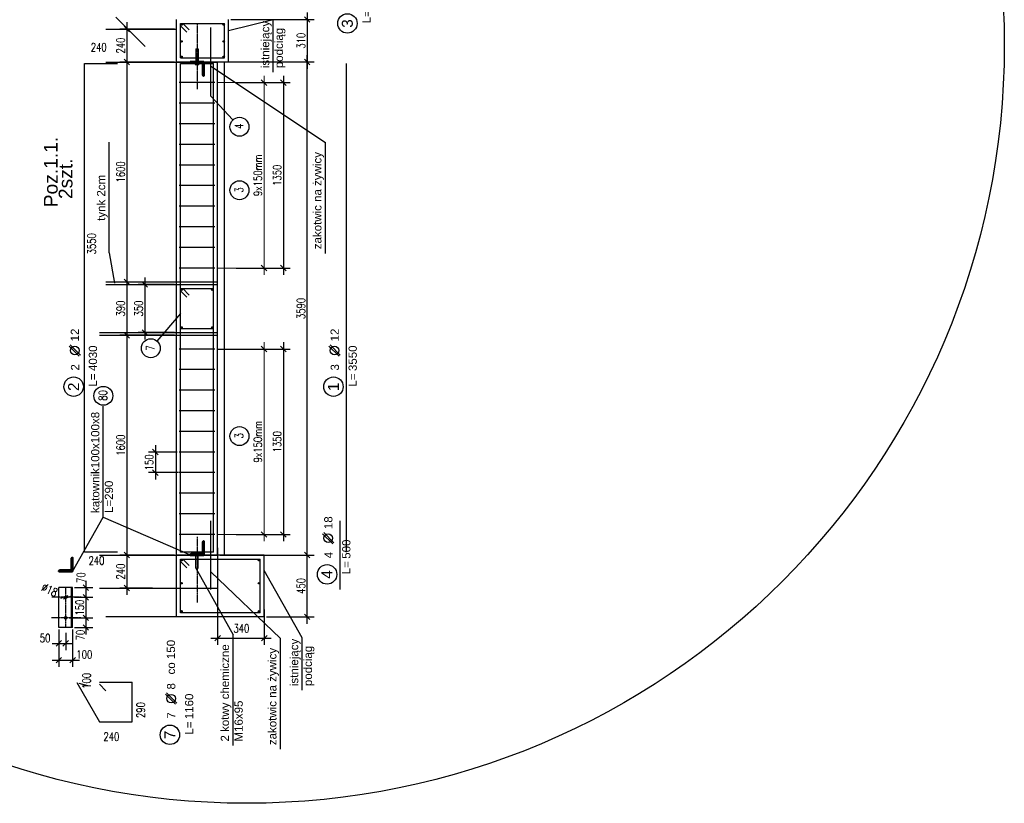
# Model space of a CAD drawing. Header units: millimetres. Extents: x -29041 to 64500, y 110629 to 283923.
# Tile 23 of 49: x 57327 to 64500, y 126716 to 132422. Entities that reach past the tile are written whole.
import ezdxf
from ezdxf.enums import TextEntityAlignment as Align

# ---------------------------------------------------------------- set-up
doc = ezdxf.new("R2010")
doc.units = ezdxf.units.MM
doc.linetypes.add('ACAD_ISO04W100', pattern=[30, 24, -3, 0, -3])
doc.layers.add('1', color=7, linetype='Continuous', lineweight=50)
doc.layers.add('5', color=1, linetype='Continuous', lineweight=15)
for name, color, linetype in [('beton', 7, 'Continuous'), ('cienka', 1, 'Continuous'), ('konstrukcja', 3, 'Continuous'), ('osie', 1, 'ACAD_ISO04W100'), ('sciany', 7, 'Continuous'), ('STAL', 7, 'Continuous'), ('ZBR_OPIS', 7, 'Continuous'), ('ZBR_PRET', 3, 'Continuous')]:
    doc.layers.add(name, color=color, linetype=linetype)
doc.styles.get("Standard").update_dxf_attribs({"font": 'arial.ttf'})
doc.styles.add('STYLE1', font='arial.ttf', dxfattribs={"height": 150})
doc.styles.add('STYLE2', font='arial.ttf', dxfattribs={"height": 200})
doc.styles.add('TXT3', font='SIMPLEX.SHX', dxfattribs={"width": 0.75, "height": 60})
doc.styles.add('TXT3_20', font='simplex.shx', dxfattribs={"width": 0.75, "height": 60})
doc.dimstyles.new('R1', dxfattribs={"dimtxt": 60, "dimasz": 40, "dimexe": 50, "dimexo": 15, "dimgap": 0.5, "dimtad": 0, "dimdec": 0, "dimzin": 0, "dimdsep": 46, "dimtxsty": 'TXT3', "dimblk1": 'OBLIQUE', "dimblk2": 'OBLIQUE', "dimsah": 1, "dimcen": -3, "dimdle": 50, "dimclrd": 1, "dimclre": 1, "dimclrt": 7, "dimadec": 0, "dimazin": 0, "dimtfac": 0.75, "dimtdec": 0, "dimtmove": 2, "dimatfit": 3, "dimldrblk": 'OBLIQUE', "dimfxl": 1, "dimtvp": 0.75, "dimtolj": 1, "dimtzin": 0, "dimarcsym": 0})

# ---------------------------------------------------------------- blocks, each defined once
blk = doc.blocks.new('_Oblique')
at = {"layer": 'sciany', "color": 0, "lineweight": -2}
blk.add_line((-0.5, -0.5), (0.5, 0.5), dxfattribs=at)
blk = doc.blocks.new('*D243')
at = {"layer": '5', "color": 1, "lineweight": -2}
for p, q in [((58769, 128577), (58769, 127868.8)), ((59109, 128127), (59109, 127868.8)), ((58719, 127918.8), (59159, 127918.8))]:
    blk.add_line(p, q, dxfattribs=at)
at = {"layer": 'Defpoints', "color": 0}
for p in [(58769, 128592), (59109, 128142), (59109, 127918.8)]:
    blk.add_point(p, dxfattribs=at)
at = {"layer": '5', "color": 1, "lineweight": -2, "xscale": 40, "yscale": 40, "zscale": 40, "rotation": 180}
blk.add_blockref('_Oblique', (58769, 127918.8), dxfattribs=at)
at = {"layer": '5', "color": 1, "lineweight": -2, "xscale": 40, "yscale": 40, "zscale": 40}
blk.add_blockref('_Oblique', (59109, 127918.8), dxfattribs=at)
at = {"layer": '5', "color": 7, "insert": (58942, 127989.4), "char_height": 60, "attachment_point": 5, "style": 'TXT3'}
blk.add_mtext('\\A1;340', dxfattribs=at)
blk = doc.blocks.new('*D241')
at = {"layer": '5', "color": 1, "lineweight": -2}
for p, q in [((58107.2, 130563.3), (58107.2, 130073.6)), ((57969.6, 130513.3), (58157.2, 130513.3)), ((58454, 130123.6), (58057.2, 130123.6))]:
    blk.add_line(p, q, dxfattribs=at)
at = {"layer": 'Defpoints', "color": 0}
for p in [(57954.6, 130513.3), (58107.2, 130123.6), (58469, 130123.6)]:
    blk.add_point(p, dxfattribs=at)
at = {"layer": '5', "color": 1, "lineweight": -2, "xscale": 40, "yscale": 40, "zscale": 40}
for p, rotation in [((58107.2, 130513.3), 90), ((58107.2, 130123.6), 270)]:
    blk.add_blockref('_Oblique', p, dxfattribs=dict(at, rotation=rotation))
at = {"layer": '5', "color": 7, "insert": (58062.2, 130318.4), "char_height": 60, "attachment_point": 5, "rotation": 90, "style": 'TXT3'}
blk.add_mtext('\\A1;390', dxfattribs=at)
blk = doc.blocks.new('*D244')
at = {"layer": '5', "color": 1, "lineweight": -2}
for p, q in [((58474, 129273.6), (58265, 129273.6)), ((58315, 129323.6), (58315, 129073.6)), ((58484, 129123.6), (58265, 129123.6))]:
    blk.add_line(p, q, dxfattribs=at)
at = {"layer": 'Defpoints', "color": 0}
for p in [(58489, 129273.6), (58315, 129123.6), (58499, 129123.6)]:
    blk.add_point(p, dxfattribs=at)
at = {"layer": '5', "color": 1, "lineweight": -2, "xscale": 40, "yscale": 40, "zscale": 40}
for p, rotation in [((58315, 129273.6), 90), ((58315, 129123.6), 270)]:
    blk.add_blockref('_Oblique', p, dxfattribs=dict(at, rotation=rotation))
at = {"layer": '5', "color": 7, "insert": (58270, 129198.6), "char_height": 60, "attachment_point": 5, "rotation": 90, "style": 'TXT3'}
blk.add_mtext('\\A1;150', dxfattribs=at)
blk = doc.blocks.new('PRET')
at = {"layer": 'ZBR_OPIS'}
for p, q in [((266, 288), (81, 102)), ((287, 266), (102, 81))]:
    blk.add_line(p, q, dxfattribs=at)
for centre, radius in [((-474, 205), 177), ((184, 184), 78.5)]:
    blk.add_circle(centre, radius, dxfattribs=at)
at = {"layer": 'ZBR_OPIS', "style": 'STYLE1'}
blk.add_text('L=', height=150, dxfattribs=at).set_placement((-472, -219))
at = {"layer": 'ZBR_OPIS'}
for tag, height, style, p in [('NUMER', 200, 'STYLE2', (-476, 107)), ('LICZBA', 150, 'STYLE1', (-122, 105))]:
    blk.add_attdef(tag, text='', height=height, dxfattribs=dict(at, style=style)).set_placement(p, align=Align.CENTER)
at = {"layer": 'ZBR_OPIS', "style": 'STYLE1'}
for tag, p in [('SREDNICA', (350, 108)), ('DLUGOSC', (-190, -220))]:
    blk.add_attdef(tag, p, '', height=150, dxfattribs=at)
blk = doc.blocks.new('*D255')
at = {"layer": '5', "color": 1, "lineweight": -2}
for p, q in [((59247.9, 130073.6), (59247.9, 128623.6)), ((58764, 130023.6), (59297.9, 130023.6)), ((58904.9, 128673.6), (59297.9, 128673.6))]:
    blk.add_line(p, q, dxfattribs=at)
at = {"layer": 'Defpoints', "color": 0}
for p in [(58749, 130023.6), (58889.9, 128673.6), (59247.9, 128673.6)]:
    blk.add_point(p, dxfattribs=at)
at = {"layer": '5', "color": 1, "lineweight": -2, "xscale": 40, "yscale": 40, "zscale": 40}
for p, rotation in [((59247.9, 130023.6), 90), ((59247.9, 128673.6), 270)]:
    blk.add_blockref('_Oblique', p, dxfattribs=dict(at, rotation=rotation))
at = {"layer": '5', "color": 7, "insert": (59202.9, 129348.6), "char_height": 60, "attachment_point": 5, "rotation": 90, "style": 'TXT3'}
blk.add_mtext('\\A1;1350', dxfattribs=at)
blk = doc.blocks.new('*D258')
at = {"layer": '5', "color": 1, "lineweight": -2}
for p, q in [((59247.9, 132013.6), (59247.9, 130563.6)), ((58904.9, 131963.6), (59297.9, 131963.6)), ((58904.9, 130613.6), (59297.9, 130613.6))]:
    blk.add_line(p, q, dxfattribs=at)
at = {"layer": 'Defpoints', "color": 0}
for p in [(58889.9, 131963.6), (58889.9, 130613.6), (59247.9, 130613.6)]:
    blk.add_point(p, dxfattribs=at)
at = {"layer": '5', "color": 1, "lineweight": -2, "xscale": 40, "yscale": 40, "zscale": 40}
for p, rotation in [((59247.9, 131963.6), 90), ((59247.9, 130613.6), 270)]:
    blk.add_blockref('_Oblique', p, dxfattribs=dict(at, rotation=rotation))
at = {"layer": '5', "color": 7, "insert": (59202.9, 131288.6), "char_height": 60, "attachment_point": 5, "rotation": 90, "style": 'TXT3'}
blk.add_mtext('\\A1;1350', dxfattribs=at)
blk = doc.blocks.new('*D261')
at = {"layer": '5', "color": 1, "lineweight": -2}
for p, q in [((58107.2, 132163.3), (58107.2, 130463.3)), ((58439, 132113.3), (58057.2, 132113.3)), ((57984.6, 130513.3), (58157.2, 130513.3))]:
    blk.add_line(p, q, dxfattribs=at)
at = {"layer": 'Defpoints', "color": 0}
for p in [(58454, 132113.3), (57969.6, 130513.3), (58107.2, 130513.3)]:
    blk.add_point(p, dxfattribs=at)
at = {"layer": '5', "color": 1, "lineweight": -2, "xscale": 40, "yscale": 40, "zscale": 40}
for p, rotation in [((58107.2, 132113.3), 90), ((58107.2, 130513.3), 270)]:
    blk.add_blockref('_Oblique', p, dxfattribs=dict(at, rotation=rotation))
at = {"layer": '5', "color": 7, "insert": (58062.2, 131313.3), "char_height": 60, "attachment_point": 5, "rotation": 90, "style": 'TXT3'}
blk.add_mtext('\\A1;1600', dxfattribs=at)
blk = doc.blocks.new('*D262')
at = {"layer": '5', "color": 1, "lineweight": -2}
for p, q in [((57922.2, 130123.6), (58157.2, 130123.6)), ((58107.2, 130173.6), (58107.2, 128473.6)), ((58454, 128523.6), (58057.2, 128523.6))]:
    blk.add_line(p, q, dxfattribs=at)
at = {"layer": 'Defpoints', "color": 0}
for p in [(57907.2, 130123.6), (58107.2, 128523.6), (58469, 128523.6)]:
    blk.add_point(p, dxfattribs=at)
at = {"layer": '5', "color": 1, "lineweight": -2, "xscale": 40, "yscale": 40, "zscale": 40}
for p, rotation in [((58107.2, 130123.6), 90), ((58107.2, 128523.6), 270)]:
    blk.add_blockref('_Oblique', p, dxfattribs=dict(at, rotation=rotation))
at = {"layer": '5', "color": 7, "insert": (58062.2, 129323.6), "char_height": 60, "attachment_point": 5, "rotation": 90, "style": 'TXT3'}
blk.add_mtext('\\A1;1600', dxfattribs=at)
blk = doc.blocks.new('*D263')
at = {"layer": '5', "color": 1, "lineweight": -2}
for p, q in [((58107.2, 128573.6), (58107.2, 128233.6)), ((58294.2, 128523.6), (58057.2, 128523.6)), ((58294.2, 128283.6), (58057.2, 128283.6))]:
    blk.add_line(p, q, dxfattribs=at)
at = {"layer": 'Defpoints', "color": 0}
for p in [(58309.2, 128523.6), (58107.2, 128283.6), (58309.2, 128283.6)]:
    blk.add_point(p, dxfattribs=at)
at = {"layer": '5', "color": 1, "lineweight": -2, "xscale": 40, "yscale": 40, "zscale": 40}
for p, rotation in [((58107.2, 128523.6), 90), ((58107.2, 128283.6), 270)]:
    blk.add_blockref('_Oblique', p, dxfattribs=dict(at, rotation=rotation))
at = {"layer": '5', "color": 7, "insert": (58062.2, 128403.6), "char_height": 60, "attachment_point": 5, "rotation": 90, "style": 'TXT3'}
blk.add_mtext('\\A1;240', dxfattribs=at)
blk = doc.blocks.new('*D276')
at = {"layer": '5', "color": 1, "lineweight": -2}
for p, q in [((57809.3, 128336.3), (57809.3, 128166.3)), ((57727.3, 128286.3), (57859.3, 128286.3)), ((57727.3, 128216.3), (57859.3, 128216.3))]:
    blk.add_line(p, q, dxfattribs=at)
at = {"layer": 'Defpoints', "color": 0}
for p in [(57712.3, 128286.3), (57712.3, 128216.3), (57809.3, 128216.3)]:
    blk.add_point(p, dxfattribs=at)
at = {"layer": '5', "color": 1, "lineweight": -2, "xscale": 40, "yscale": 40, "zscale": 40}
for p, rotation in [((57809.3, 128286.3), 90), ((57809.3, 128216.3), 270)]:
    blk.add_blockref('_Oblique', p, dxfattribs=dict(at, rotation=rotation))
at = {"layer": '5', "color": 7, "insert": (57773.6, 128359.6), "char_height": 60, "attachment_point": 5, "rotation": 90, "style": 'TXT3'}
blk.add_mtext('\\A1;70', dxfattribs=at)
blk = doc.blocks.new('*D277')
at = {"layer": '5', "color": 1, "lineweight": -2}
for p, q in [((57809.3, 128266.3), (57809.3, 128016.3)), ((57727.9, 128216.3), (57859.3, 128216.3)), ((57727.3, 128066.3), (57859.3, 128066.3))]:
    blk.add_line(p, q, dxfattribs=at)
at = {"layer": 'Defpoints', "color": 0}
for p in [(57712.9, 128216.3), (57712.3, 128066.3), (57809.3, 128066.3)]:
    blk.add_point(p, dxfattribs=at)
at = {"layer": '5', "color": 1, "lineweight": -2, "xscale": 40, "yscale": 40, "zscale": 40}
for p, rotation in [((57809.3, 128216.3), 90), ((57809.3, 128066.3), 270)]:
    blk.add_blockref('_Oblique', p, dxfattribs=dict(at, rotation=rotation))
at = {"layer": '5', "color": 7, "insert": (57764.3, 128141.3), "char_height": 60, "attachment_point": 5, "rotation": 90, "style": 'TXT3'}
blk.add_mtext('\\A1;150', dxfattribs=at)
blk = doc.blocks.new('*D278')
at = {"layer": '5', "color": 1, "lineweight": -2}
for p, q in [((57809.3, 128116.3), (57809.3, 127946.3)), ((57686.3, 128066.3), (57859.3, 128066.3)), ((57727.3, 127996.3), (57859.3, 127996.3))]:
    blk.add_line(p, q, dxfattribs=at)
at = {"layer": 'Defpoints', "color": 0}
for p in [(57671.3, 128066.3), (57712.3, 127996.3), (57809.3, 127996.3)]:
    blk.add_point(p, dxfattribs=at)
at = {"layer": '5', "color": 1, "lineweight": -2, "xscale": 40, "yscale": 40, "zscale": 40}
for p, rotation in [((57809.3, 128066.3), 90), ((57809.3, 127996.3), 270)]:
    blk.add_blockref('_Oblique', p, dxfattribs=dict(at, rotation=rotation))
at = {"layer": '5', "color": 7, "insert": (57768.9, 127940.7), "char_height": 60, "attachment_point": 5, "rotation": 90, "style": 'TXT3'}
blk.add_mtext('\\A1;70', dxfattribs=at)
blk = doc.blocks.new('*D279')
at = {"layer": '5', "color": 1, "lineweight": -2}
for p, q in [((57654.1, 128220.1), (57654.1, 128220.1)), ((57670.5, 128212.6), (57654.1, 128220.1)), ((57670.5, 128212.6), (57670.5, 128212.6))]:
    blk.add_line(p, q, dxfattribs=at)
at = {"layer": 'Defpoints', "color": 0}
for p in [(57654.1, 128220.1), (57670.5, 128212.6)]:
    blk.add_point(p, dxfattribs=at)
at = {"layer": '5', "color": 1, "lineweight": -2, "xscale": 40, "yscale": 40, "zscale": 40}
for p, rotation in [((57654.1, 128220.1), 335.3818858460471), ((57670.5, 128212.6), 155.3818858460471)]:
    blk.add_blockref('_Oblique', p, dxfattribs=dict(at, rotation=rotation))
at = {"layer": '5', "color": 7, "insert": (57544.6, 128270.3), "char_height": 60, "attachment_point": 5, "rotation": 335.38189, "style": 'TXT3'}
blk.add_mtext('\\A1;%%c18', dxfattribs=at)
blk = doc.blocks.new('*D280')
at = {"layer": '5', "color": 1, "lineweight": -2}
for p, q in [((57612.3, 127956.1), (57612.3, 127830.3)), ((57662.3, 127956.1), (57662.3, 127830.3)), ((57562.3, 127880.3), (57712.3, 127880.3))]:
    blk.add_line(p, q, dxfattribs=at)
at = {"layer": 'Defpoints', "color": 0}
for p in [(57612.3, 127971.1), (57662.3, 127971.1), (57662.3, 127880.3)]:
    blk.add_point(p, dxfattribs=at)
at = {"layer": '5', "color": 1, "lineweight": -2, "xscale": 40, "yscale": 40, "zscale": 40, "rotation": 180}
blk.add_blockref('_Oblique', (57612.3, 127880.3), dxfattribs=at)
at = {"layer": '5', "color": 1, "lineweight": -2, "xscale": 40, "yscale": 40, "zscale": 40}
blk.add_blockref('_Oblique', (57662.3, 127880.3), dxfattribs=at)
at = {"layer": '5', "color": 7, "insert": (57512.1, 127919), "char_height": 60, "attachment_point": 5, "style": 'TXT3'}
blk.add_mtext('\\A1;50', dxfattribs=at)
blk = doc.blocks.new('*D281')
at = {"layer": '5', "color": 1, "lineweight": -2}
for p, q in [((57612.3, 127981.3), (57612.3, 127708.7)), ((57712.3, 127981.3), (57712.3, 127708.7)), ((57562.3, 127758.7), (57762.3, 127758.7))]:
    blk.add_line(p, q, dxfattribs=at)
at = {"layer": 'Defpoints', "color": 0}
for p in [(57612.3, 127996.3), (57712.3, 127996.3), (57712.3, 127758.7)]:
    blk.add_point(p, dxfattribs=at)
at = {"layer": '5', "color": 1, "lineweight": -2, "xscale": 40, "yscale": 40, "zscale": 40, "rotation": 180}
blk.add_blockref('_Oblique', (57612.3, 127758.7), dxfattribs=at)
at = {"layer": '5', "color": 1, "lineweight": -2, "xscale": 40, "yscale": 40, "zscale": 40}
blk.add_blockref('_Oblique', (57712.3, 127758.7), dxfattribs=at)
at = {"layer": '5', "color": 7, "insert": (57797.8, 127799.2), "char_height": 60, "attachment_point": 5, "style": 'TXT3'}
blk.add_mtext('\\A1;100', dxfattribs=at)
blk = doc.blocks.new('*D569')
at = {"layer": '5', "color": 1, "lineweight": -2}
for p, q in [((58454, 132353.3), (58057.2, 132353.3)), ((58107.2, 132403.3), (58107.2, 132063.3)), ((58454, 132113.3), (58057.2, 132113.3))]:
    blk.add_line(p, q, dxfattribs=at)
at = {"layer": 'Defpoints', "color": 0}
for p in [(58469, 132353.3), (58107.2, 132113.3), (58469, 132113.3)]:
    blk.add_point(p, dxfattribs=at)
at = {"layer": '5', "color": 1, "lineweight": -2, "xscale": 40, "yscale": 40, "zscale": 40}
for p, rotation in [((58107.2, 132353.3), 90), ((58107.2, 132113.3), 270)]:
    blk.add_blockref('_Oblique', p, dxfattribs=dict(at, rotation=rotation))
at = {"layer": '5', "color": 7, "insert": (58062.2, 132233.3), "char_height": 60, "attachment_point": 5, "rotation": 90, "style": 'TXT3'}
blk.add_mtext('\\A1;240', dxfattribs=at)
blk = doc.blocks.new('*D570')
at = {"layer": '5', "color": 1, "lineweight": -2}
for p, q in [((59421, 128473.6), (59421, 132163.6)), ((58784, 132113.6), (59471, 132113.6)), ((58784, 128523.6), (59471, 128523.6))]:
    blk.add_line(p, q, dxfattribs=at)
at = {"layer": 'Defpoints', "color": 0}
for p in [(58769, 132113.6), (59421, 132113.6), (58769, 128523.6)]:
    blk.add_point(p, dxfattribs=at)
at = {"layer": '5', "color": 1, "lineweight": -2, "xscale": 40, "yscale": 40, "zscale": 40}
for p, rotation in [((59421, 132113.6), 90), ((59421, 128523.6), 270)]:
    blk.add_blockref('_Oblique', p, dxfattribs=dict(at, rotation=rotation))
at = {"layer": '5', "color": 7, "insert": (59376, 130318.6), "char_height": 60, "attachment_point": 5, "rotation": 90, "style": 'TXT3'}
blk.add_mtext('\\A1;3590', dxfattribs=at)
blk = doc.blocks.new('*D571')
at = {"layer": '5', "color": 1, "lineweight": -2}
for p, q in [((59421, 128023.6), (59421, 128573.6)), ((59124, 128523.6), (59471, 128523.6)), ((59124, 128073.6), (59471, 128073.6))]:
    blk.add_line(p, q, dxfattribs=at)
at = {"layer": 'Defpoints', "color": 0}
for p in [(59109, 128523.6), (59421, 128523.6), (59109, 128073.6)]:
    blk.add_point(p, dxfattribs=at)
at = {"layer": '5', "color": 1, "lineweight": -2, "xscale": 40, "yscale": 40, "zscale": 40}
for p, rotation in [((59421, 128523.6), 90), ((59421, 128073.6), 270)]:
    blk.add_blockref('_Oblique', p, dxfattribs=dict(at, rotation=rotation))
at = {"layer": '5', "color": 7, "insert": (59376, 128298.6), "char_height": 60, "attachment_point": 5, "rotation": 90, "style": 'TXT3'}
blk.add_mtext('\\A1;450', dxfattribs=at)
blk = doc.blocks.new('*D572')
at = {"layer": '5', "color": 1, "lineweight": -2}
for p, q in [((58864, 132423.6), (59471, 132423.6)), ((59421, 132473.6), (59421, 132063.6)), ((58864, 132113.6), (59471, 132113.6))]:
    blk.add_line(p, q, dxfattribs=at)
at = {"layer": 'Defpoints', "color": 0}
for p in [(58849, 132423.6), (58849, 132113.6), (59421, 132113.6)]:
    blk.add_point(p, dxfattribs=at)
at = {"layer": '5', "color": 1, "lineweight": -2, "xscale": 40, "yscale": 40, "zscale": 40}
for p, rotation in [((59421, 132423.6), 90), ((59421, 132113.6), 270)]:
    blk.add_blockref('_Oblique', p, dxfattribs=dict(at, rotation=rotation))
at = {"layer": '5', "color": 7, "insert": (59376, 132268.6), "char_height": 60, "attachment_point": 5, "rotation": 90, "style": 'TXT3'}
blk.add_mtext('\\A1;310', dxfattribs=at)
blk = doc.blocks.new('*D580')
at = {"layer": '5', "color": 1, "lineweight": -2}
for p, q in [((58454, 130493.3), (58188.8, 130493.3)), ((58238.8, 130543.3), (58238.8, 130093.6)), ((58454, 130143.6), (58188.8, 130143.6))]:
    blk.add_line(p, q, dxfattribs=at)
at = {"layer": 'Defpoints', "color": 0}
for p in [(58469, 130493.3), (58238.8, 130143.6), (58469, 130143.6)]:
    blk.add_point(p, dxfattribs=at)
at = {"layer": '5', "color": 1, "lineweight": -2, "xscale": 40, "yscale": 40, "zscale": 40}
for p, rotation in [((58238.8, 130493.3), 90), ((58238.8, 130143.6), 270)]:
    blk.add_blockref('_Oblique', p, dxfattribs=dict(at, rotation=rotation))
at = {"layer": '5', "color": 7, "insert": (58193.8, 130318.4), "char_height": 60, "attachment_point": 5, "rotation": 90, "style": 'TXT3'}
blk.add_mtext('\\A1;350', dxfattribs=at)

msp = doc.modelspace()

# ---------------------------------------------------------------- linework, layer by layer
at = {"ltscale": 50}
for p, q in [((59108.99323, 128523.57672), (58468.99323, 128523.57672)), ((59108.99323, 128073.57672), (57954.63423, 128073.57672))]:
    msp.add_line(p, q, dxfattribs=at)
at = {"layer": '1'}
for points in [[(58668.99323, 132113.59435), (58568.99323, 132113.59435), (58568.99323, 132111.59435, 0.4142135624), (58574.99323, 132105.59435), (58648.99323, 132105.59435, -0.4142135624), (58660.99323, 132093.59435), (58660.99323, 132019.59435, 0.4142135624), (58666.99323, 132013.59435), (58668.99323, 132013.59435)], [(58668.99323, 128523.57672), (58568.99323, 128523.57672), (58568.99323, 128525.57672, -0.4142135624), (58574.99323, 128531.57672), (58648.99323, 128531.57672, 0.4142135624), (58660.99323, 128543.57672), (58660.99323, 128617.57672, -0.4142135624), (58666.99323, 128623.57672), (58668.99323, 128623.57672)], [(57712.29443, 128404.37825), (57612.29443, 128404.37825), (57612.29443, 128406.37825, -0.4142135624), (57618.29443, 128412.37825), (57692.29443, 128412.37825, 0.4142135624), (57704.29443, 128424.37825), (57704.29443, 128498.37825, -0.4142135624), (57710.29443, 128504.37825), (57712.29443, 128504.37825)]]:
    msp.add_lwpolyline(points, format="xyb", close=True, dxfattribs=at)
at = {"layer": '5', "color": 1}
for p, q in [((59107.02655, 132013.59435), (59107.02655, 130563.59435)), ((58763.99323, 131963.59435), (59157.02655, 131963.59435)), ((58763.99323, 130613.59435), (59157.02655, 130613.59435)), ((59107.02655, 130073.57672), (59107.02655, 128623.57672)), ((58763.99323, 130023.57672), (59157.02655, 130023.57672)), ((58763.99323, 128673.57672), (59157.02655, 128673.57672))]:
    msp.add_line(p, q, dxfattribs=at)
at = {"layer": 'beton'}
for p, q in [((58468.99323, 128073.57672), (58468.99323, 132423.57672)), ((58848.99323, 132113.59435), (58848.99323, 132423.57672)), ((57954.63423, 132353.28685), (58468.99323, 132353.28685)), ((58610.99323, 132208.59435), (58626.99323, 132208.59435)), ((57954.63423, 132113.28685), (58768.99323, 132113.28685)), ((58468.99323, 132113.59435), (58848.99323, 132113.59435)), ((58768.99323, 128523.57672), (58768.99323, 132113.59435)), ((57954.63423, 130513.28685), (58768.99323, 130513.28685)), ((57954.63423, 130493.28685), (58768.99323, 130493.28685)), ((57907.15815, 130143.57672), (58768.99323, 130143.57672)), ((57907.15815, 130123.57672), (58768.99323, 130123.57672)), ((57907.15815, 128523.57672), (58768.99323, 128523.57672)), ((59108.99323, 128073.57672), (59108.99323, 128523.57672)), ((57712.29443, 128404.37825), (57612.29443, 128404.37825)), ((58610.99323, 128428.57672), (58626.99323, 128428.57672)), ((57712.29443, 128286.33254), (57612.29443, 128286.33254)), ((57612.29443, 128204.37629), (57612.29443, 128286.33254)), ((57712.29443, 128204.37629), (57712.29443, 128286.33254)), ((57907.15815, 128283.57672), (58768.99323, 128283.57672)), ((57612.29443, 127996.33254), (57612.29443, 128204.37629)), ((57712.29443, 127996.33254), (57712.29443, 128204.37629)), ((57712.29443, 127996.33254), (57612.29443, 127996.33254))]:
    msp.add_line(p, q, dxfattribs=at)
for centre, radius in [((58980.10513, 132235.92961), 5519.84094), ((57662.29443, 128216.33254), 9), ((57662.29443, 128066.33254), 9)]:
    msp.add_circle(centre, radius, dxfattribs=at)
at = {"layer": 'cienka'}
for p, q in [((58026.79136, 132439.99381), (58240.22482, 132226.22776)), ((59173.87081, 132419.50262), (58848.99323, 132341.12866)), ((59173.87081, 132038.60028), (59173.87081, 132419.50262)), ((58718.99323, 132083.59435), (59554.28461, 131527.88177)), ((58818.99323, 128523.57672), (58818.99323, 132113.59435)), ((58880.46864, 131692.08575), (58718.99323, 131863.59435)), ((57978.83574, 130722.96007), (57978.83574, 131530.42542)), ((59554.28461, 130720.41641), (59554.28461, 131527.88177)), ((57978.83574, 130722.96007), (58018.05715, 130503.63527)), ((58498.99323, 130281.46468), (58326.94112, 130081.51107)), ((57936.0503, 128800.06688), (57936.0503, 129607.53223)), ((57712.29443, 128404.37825), (57936.0503, 128800.06688)), ((57936.0503, 128800.06688), (58568.99323, 128525.57672)), ((58610.99323, 128428.57672), (58880.83641, 127943.34693)), ((58718.99323, 128402.28131), (59226.54974, 127917.05152)), ((59385.03566, 127920.42641), (59108.99323, 128410.40702)), ((57704.29443, 127996.33254), (57704.29443, 128286.33254)), ((58880.83641, 127135.88158), (58880.83641, 127943.34693)), ((59226.54974, 127109.58617), (59226.54974, 127917.05152)), ((59385.03566, 127539.52407), (59385.03566, 127920.42641))]:
    msp.add_line(p, q, dxfattribs=at)
for centre in [(58927.72445, 131641.89373), (58927.72445, 131179.59522), (58281.97748, 130029.25573), (57936.0503, 129683.02819), (58927.72445, 129389.57758)]:
    msp.add_circle(centre, 68.93729, dxfattribs=at)
at = {"layer": 'osie', "ltscale": 0.5}
for p, q in [((58618.99323, 132395.19115), (58618.99323, 131916.25251)), ((58618.99323, 128657.40576), (58618.99323, 128178.46713)), ((57662.29443, 127996.33254), (57662.29443, 128286.33254)), ((57773.5913, 128216.33254), (57560.32443, 128216.33254)), ((57771.26457, 128066.33254), (57558.49553, 128066.33254))]:
    msp.add_line(p, q, dxfattribs=at)
at = {"layer": 'STAL', "linetype": 'Continuous', "ltscale": 2}
for p, q in [((58610.99323, 132208.59435), (58610.99323, 132095.59435)), ((58626.99323, 132208.59435), (58626.99323, 132095.59435)), ((58605.14323, 132105.59435), (58605.14323, 132095.59435)), ((58605.14323, 132105.59435), (58632.84323, 132105.59435)), ((58605.14323, 132095.59435), (58632.84323, 132095.59435)), ((58632.84323, 132105.59435), (58632.84323, 132095.59435)), ((58605.14323, 128531.57672), (58605.14323, 128541.57672)), ((58605.14323, 128541.57672), (58632.84323, 128541.57672)), ((58605.14323, 128531.57672), (58632.84323, 128531.57672)), ((58610.99323, 128428.57672), (58610.99323, 128541.57672)), ((58626.99323, 128428.57672), (58626.99323, 128541.57672)), ((58632.84323, 128531.57672), (58632.84323, 128541.57672))]:
    msp.add_line(p, q, dxfattribs=at)
at = {"layer": 'ZBR_PRET'}
for p, q in [((58498.99323, 132393.57672), (58818.99323, 132393.57672)), ((58498.99323, 132143.59435), (58498.99323, 132393.57672)), ((58498.99323, 132377.44986), (58545.53991, 132330.90318)), ((58515.12009, 132393.57672), (58561.66677, 132347.03004)), ((58718.99323, 131863.59435), (58718.99323, 132363.59435)), ((58818.99323, 132143.59435), (58818.99323, 132393.57672)), ((58498.99323, 132143.59435), (58818.99323, 132143.59435)), ((57798.20682, 132103.59435), (58038.20682, 132103.59435)), ((57798.20682, 128543.57672), (57798.20682, 132103.59435)), ((58498.99323, 132103.59435), (58738.99323, 132103.59435)), ((58498.99323, 128543.57672), (58498.99323, 132103.59435)), ((58738.99323, 128543.57672), (58738.99323, 132103.59435)), ((59707.59137, 128543.57672), (59707.59137, 132103.59435)), ((58748.99323, 131963.59435), (58488.99323, 131963.59435)), ((58748.99323, 131813.59435), (58488.99323, 131813.59435)), ((58748.99323, 131663.59435), (58488.99323, 131663.59435)), ((58748.99323, 131513.59435), (58488.99323, 131513.59435)), ((58748.99323, 131363.59435), (58488.99323, 131363.59435)), ((58748.99323, 131213.59435), (58488.99323, 131213.59435)), ((58748.99323, 131063.59435), (58488.99323, 131063.59435)), ((58748.99323, 130913.59435), (58488.99323, 130913.59435)), ((58748.99323, 130763.59435), (58488.99323, 130763.59435)), ((58748.99323, 130613.59435), (58488.99323, 130613.59435)), ((58498.99323, 130463.28685), (58738.99323, 130463.28685)), ((58498.99323, 130447.15999), (58545.53991, 130400.61331)), ((58515.12009, 130463.28685), (58561.66677, 130416.74017)), ((58498.99323, 130173.57672), (58738.99323, 130173.57672)), ((58748.99323, 130023.57672), (58488.99323, 130023.57672)), ((58748.99323, 129873.57672), (58488.99323, 129873.57672)), ((58748.99323, 129723.57672), (58488.99323, 129723.57672)), ((58748.99323, 129573.57672), (58488.99323, 129573.57672)), ((58748.99323, 129423.57672), (58488.99323, 129423.57672)), ((58748.99323, 129273.57672), (58488.99323, 129273.57672)), ((58748.99323, 129123.57672), (58488.99323, 129123.57672)), ((58748.99323, 128973.57672), (58488.99323, 128973.57672)), ((58748.99323, 128823.57672), (58488.99323, 128823.57672)), ((58718.99323, 128273.57672), (58718.99323, 128773.57672)), ((59661.2232, 128273.57672), (59661.2232, 128773.57672)), ((58748.99323, 128673.57672), (58488.99323, 128673.57672)), ((58038.20682, 128543.57672), (57798.20682, 128543.57672)), ((58738.99323, 128543.57672), (58498.99323, 128543.57672)), ((58498.99323, 128493.57672), (59078.99323, 128493.57672)), ((58498.99323, 128103.57672), (58498.99323, 128493.57672)), ((58498.99323, 128477.44986), (58545.53991, 128430.90318)), ((58515.12009, 128493.57672), (58561.66677, 128447.03004)), ((59078.99323, 128103.57672), (59078.99323, 128493.57672)), ((59078.99323, 128103.57672), (58498.99323, 128103.57672)), ((57742.49741, 127594.50396), (57907.35247, 127308.96661)), ((57756.46367, 127590.52043), (57820.04762, 127573.48316)), ((57907.35247, 127598.67675), (58147.35247, 127598.67675)), ((57907.35247, 127582.54989), (57953.89915, 127536.00321)), ((58147.35247, 127308.96661), (58147.35247, 127598.67675)), ((57907.35247, 127308.96661), (58147.35247, 127308.96661))]:
    msp.add_line(p, q, dxfattribs=at)
for centre, radius in [((58506.46423, 132385.653), 5), ((58506.46423, 132385.653), 3.99347), ((58506.46423, 132385.653), 3), ((58506.46423, 132385.653), 1.5), ((58812.81116, 132385.653), 5), ((58812.81116, 132385.653), 3.99347), ((58812.81116, 132385.653), 3), ((58812.81116, 132385.653), 1.5), ((58506.46423, 132263.66738), 5), ((58506.46423, 132263.66738), 3.99347), ((58506.46423, 132263.66738), 3), ((58506.46423, 132263.66738), 1.5), ((58812.81116, 132263.66738), 5), ((58812.81116, 132263.66738), 3.99347), ((58812.81116, 132263.66738), 3), ((58812.81116, 132263.66738), 1.5), ((58506.46423, 132151.77135), 5), ((58506.46423, 132151.77135), 3.99347), ((58506.46423, 132151.77135), 3), ((58506.46423, 132151.77135), 1.5), ((58812.81116, 132151.77135), 5), ((58812.81116, 132151.77135), 3.99347), ((58812.81116, 132151.77135), 3), ((58812.81116, 132151.77135), 1.5), ((58506.46423, 130455.36313), 5), ((58506.46423, 130455.36313), 3.99347), ((58506.46423, 130455.36313), 3), ((58506.46423, 130455.36313), 1.5), ((58729.08614, 130455.36313), 5), ((58729.08614, 130455.36313), 3.99347), ((58729.08614, 130455.36313), 3), ((58729.08614, 130455.36313), 1.5), ((58506.46423, 130181.01009), 5), ((58506.46423, 130181.01009), 3.99347), ((58506.46423, 130181.01009), 3), ((58506.46423, 130181.01009), 1.5), ((58729.08614, 130181.01009), 5), ((58729.08614, 130181.01009), 3.99347), ((58729.08614, 130181.01009), 3), ((58729.08614, 130181.01009), 1.5), ((58506.46423, 128485.653), 5), ((58506.46423, 128485.653), 3.99347), ((58506.46423, 128485.653), 3), ((58506.46423, 128485.653), 1.5), ((59070.29194, 128485.653), 5), ((59070.29194, 128485.653), 3.99347), ((59070.29194, 128485.653), 3), ((59070.29194, 128485.653), 1.5), ((58506.46423, 128318.41068), 5), ((58506.46423, 128318.41068), 3.99347), ((58506.46423, 128318.41068), 3), ((58506.46423, 128318.41068), 1.5), ((59070.29194, 128318.41068), 5), ((59070.29194, 128318.41068), 3.99347), ((59070.29194, 128318.41068), 3), ((59070.29194, 128318.41068), 1.5), ((58506.46423, 128114.84055), 5), ((58506.46423, 128114.84055), 3.99347), ((58506.46423, 128114.84055), 3), ((58506.46423, 128114.84055), 1.5), ((59070.29194, 128114.84055), 5), ((59070.29194, 128114.84055), 3.99347), ((59070.29194, 128114.84055), 3), ((59070.29194, 128114.84055), 1.5)]:
    msp.add_circle(centre, radius, dxfattribs=at)

# ---------------------------------------------------------------- block references
at = {"layer": '5', "color": 1, "xscale": 40, "yscale": 40, "zscale": 40}
for p, rotation in [((59107.02655, 131963.59435), 90), ((59107.02655, 130613.59435), 270), ((59107.02655, 130023.57672), 90), ((59107.02655, 128673.57672), 270)]:
    msp.add_blockref('_Oblique', p, dxfattribs=dict(at, rotation=rotation))
at = {"layer": 'cienka', "xscale": 0.4, "yscale": 0.4, "zscale": 0.4, "rotation": 90}
for p, values in [((59796.43756, 132584.13718), {'NUMER': '3', 'LICZBA': '20', 'DLUGOSC': '1050', 'SREDNICA': '8'}), ((57802.09506, 129939.20844), {'NUMER': '2', 'LICZBA': '2', 'DLUGOSC': '4030', 'SREDNICA': '12'}), ((59694.68852, 129939.20844), {'NUMER': '1', 'LICZBA': '3', 'DLUGOSC': '3550', 'SREDNICA': '12'}), ((59648.32036, 128572.50686), {'NUMER': '4', 'LICZBA': '4', 'DLUGOSC': '500', 'SREDNICA': '18'}), ((58503.22947, 127404.4548), {'NUMER': '7', 'LICZBA': '7', 'DLUGOSC': '1160', 'SREDNICA': '8'})]:
    msp.add_blockref('PRET', p, dxfattribs=at).add_auto_attribs(values)

# ---------------------------------------------------------------- texts
at = {"layer": '5', "color": 7, "char_height": 60, "attachment_point": 5, "rotation": 90, "style": 'TXT3'}
for insert in [(59062.02655, 131288.59435), (59062.02655, 129348.57672)]:
    msp.add_mtext('9x150mm', dxfattribs=dict(at, insert=insert))
at = {"layer": 'beton', "char_height": 60, "attachment_point": 1, "rotation": 90}
for s, insert, width in [('istniejący podciąg', (59084.71197, 132068.50443), 555.8512), ('zakotwic na żywicy', (59465.12577, 130750.32056), 810.5626539), ('tynk 2cm', (57889.6769, 130956.75587), 555.8512), ('kątownik100x100x8 L=290', (57846.89146, 128829.97103), 555.8512), ('zakotwic na żywicy', (59137.3909, 127139.49032), 810.5626539), ('istniejący podciąg', (59295.87682, 127569.42822), 555.8512), ('co 150', (58398.63944, 127654.16697), 555.8512), ('2 kotwy chemiczne M16x95', (58791.67757, 127165.78573), 810.5626539)]:
    msp.add_mtext(s, dxfattribs=dict(at, insert=insert, width=width))
at = {"layer": 'beton', "char_height": 60, "width": 555.8512, "attachment_point": 1, "style": 'TXT3_20'}
for insert in [(57844.92019, 132251.16945), (57828.63964, 128513.56981), (57937.1763, 127231.53776)]:
    msp.add_mtext('240', dxfattribs=dict(at, insert=insert))
at = {"layer": 'beton', "char_height": 60, "width": 555.8512, "attachment_point": 1, "rotation": 90, "style": 'TXT3_20'}
for s, insert in [('3550', (57821.12884, 130712.89659)), ('100', (57784.16332, 127549.79295)), ('290', (58178.67082, 127336.95687))]:
    msp.add_mtext(s, dxfattribs=dict(at, insert=insert))
at = {"layer": 'konstrukcja', "color": 7, "ltscale": 5, "char_height": 60, "width": 133.4194993, "attachment_point": 1, "rotation": 90, "style": 'TXT3_20'}
for s, insert in [('\\pqc;4', (58894.96439, 131577.67492)), ('\\pqc;3', (58894.96439, 131115.37642)), ('\\pqc;7', (58249.21742, 129965.03692)), ('\\pqc;80', (57903.29024, 129618.80938)), ('\\pqc;3', (58894.96439, 129325.35878))]:
    msp.add_mtext(s, dxfattribs=dict(at, insert=insert))
at = {"layer": 'konstrukcja', "ltscale": 5, "char_height": 100, "width": 2419.95836, "attachment_point": 1, "rotation": 90}
for s, insert in [('{\\fArial|b0|i0|c238|p34;Poz.1.1.}', (57503.34149, 131055.85324)), ('{\\fArial|b0|i0|c238|p34;2szt.}', (57610.86927, 131115.65675))]:
    msp.add_mtext(s, dxfattribs=dict(at, insert=insert))

# ---------------------------------------------------------------- dimensions: what is measured, and where the dimension line sits
at = {"layer": '5'}
for base, p1, p2, picture, middle in [((59421.01601, 132113.59435), (58848.99323, 132423.57672), (58848.99323, 132113.59435), '*D572', (59376.01601, 132268.58554)), ((58107.15335, 132113.28685), (58468.99323, 132353.28685), (58468.99323, 132113.28685), '*D569', (58062.15335, 132233.28685)), ((58107.15335, 130513.28685), (58453.99323, 132113.28685), (57969.63423, 130513.28685), '*D261', (58062.15335, 131313.28685)), ((59421.01601, 132113.59435), (58768.99323, 128523.57672), (58768.99323, 132113.59435), '*D570', (59376.01601, 130318.58554)), ((59247.90388, 130613.59435), (58889.87057, 131963.59435), (58889.87057, 130613.59435), '*D258', (59202.90388, 131288.59435)), ((58107.15335, 130123.57672), (57954.63423, 130513.28685), (58468.99323, 130123.57672), '*D241', (58062.15335, 130318.43178)), ((58238.84763, 130143.57672), (58468.99323, 130493.28685), (58468.99323, 130143.57672), '*D580', (58193.84763, 130318.43178)), ((58107.15335, 128523.57672), (57907.15815, 130123.57672), (58468.99323, 128523.57672), '*D262', (58062.15335, 129323.57672)), ((59247.90388, 128673.57672), (58748.99323, 130023.57672), (58889.87057, 128673.57672), '*D255', (59202.90388, 129348.57672)), ((58315.04024, 129123.57672), (58488.99323, 129273.57672), (58498.99323, 129123.57672), '*D244', (58270.04024, 129198.57672)), ((58107.15335, 128283.57672), (58309.21485, 128523.57672), (58309.21485, 128283.57672), '*D263', (58062.15335, 128403.57672)), ((59421.01601, 128523.57672), (59108.99323, 128073.57672), (59108.99323, 128523.57672), '*D571', (59376.01601, 128298.57672)), ((57809.31862, 128066.33254), (57712.91943, 128216.33254), (57712.29443, 128066.33254), '*D277', (57764.31862, 128141.33254))]:
    dim = msp.add_linear_dim(base=base, p1=p1, p2=p2, angle=90, dimstyle='R1', dxfattribs=at)
    dim.commit()
    dim.dimension.update_dxf_attribs({"geometry": picture, "text_midpoint": middle})
for base, p1, p2, picture, middle in [((59108.99323, 127918.75191), (58768.99323, 128591.96558), (59108.99323, 128141.96558), '*D243', (58941.97088, 127989.44221)), ((57662.29443, 127880.28172), (57612.29443, 127971.1026), (57662.29443, 127971.1026), '*D280', (57512.09503, 127919.02279)), ((57712.29443, 127758.69095), (57612.29443, 127996.33254), (57712.29443, 127996.33254), '*D281', (57797.79049, 127799.17772))]:
    dim = msp.add_linear_dim(base=base, p1=p1, p2=p2, dimstyle='R1', dxfattribs=at)
    dim.commit()
    dim.dimension.update_dxf_attribs({"geometry": picture, "text_midpoint": middle, "dimtype": 160})
for base, p1, p2, picture, middle in [((57809.31862, 128216.33254), (57712.29443, 128286.33254), (57712.29443, 128216.33254), '*D276', (57773.61474, 128359.58876)), ((57809.31862, 127996.33254), (57671.29443, 128066.33254), (57712.29443, 127996.33254), '*D278', (57768.87704, 127940.69276))]:
    dim = msp.add_linear_dim(base=base, p1=p1, p2=p2, angle=90, dimstyle='R1', dxfattribs=at)
    dim.commit()
    dim.dimension.update_dxf_attribs({"geometry": picture, "text_midpoint": middle, "dimtype": 160})
dim = msp.add_diameter_dim_2p(p1=(57670.47637, 128212.58343), p2=(57654.11249, 128220.08165), dimstyle='R1', dxfattribs=at)
dim.commit()
dim.dimension.update_dxf_attribs({"geometry": '*D279', "text_midpoint": (57544.6267, 128270.25004), "dimtype": 163})

doc.saveas('drawing.dxf')
